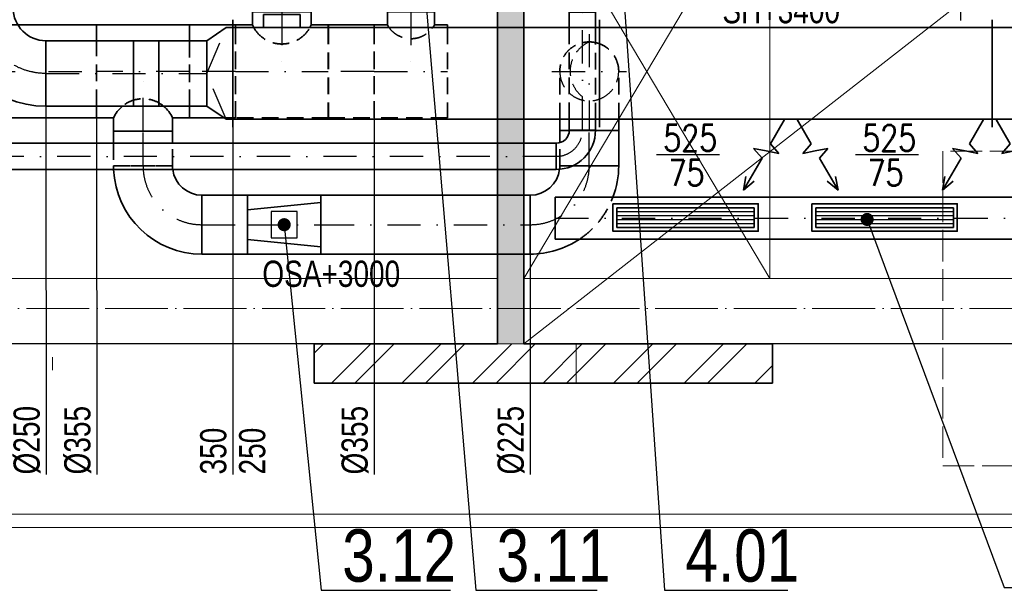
# Model space of a CAD drawing. Header units: millimetres. Extents: x 161070 to 520640, y 9197 to 248394.
# Tile 86 of 137: x 189772 to 193532, y 121734 to 123912. Entities that reach past the tile are written whole.
import ezdxf
from ezdxf.enums import TextEntityAlignment as Align

# ---------------------------------------------------------------- set-up
doc = ezdxf.new("R2010")
doc.units = ezdxf.units.MM
doc.header["$LTSCALE"] = 10
for name, pattern in [('ACAD_ISO02W100', [15, 12, -3]), ('ACAD_ISO04W100', [30, 24, -3, 0, -3]), ('DASHDOT', [25.4, 12.7, -6.35, 0, -6.35]), ('DASHED', [19.05, 12.7, -6.35]), ('ČÁRKOVANÁ', [0.75, 0.5, -0.25])]:
    doc.linetypes.add(name, pattern=pattern)
doc.layers.add('netisk', color=253, linetype='Continuous', plot=False)
for name, color, linetype, lineweight in [('NS_tenka', 253, 'Continuous', 9), ('NS_tlusta', 253, 'Continuous', 15), ('NS_velmi_tlusta', 253, 'Continuous', 35), ('srafy', 253, 'Continuous', 9), ('tlusta', 253, 'Continuous', 15), ('VZT Odvod', 5, 'Continuous', 35), ('VZT-koty', 4, 'Continuous', 25)]:
    doc.layers.add(name, color=color, linetype=linetype, lineweight=lineweight)
doc.layers.add('VZT Odvod-pozice_odkaz', color=7, linetype='Continuous')
doc.layers.add('VZT Odvod-pozice_text', color=7, linetype='Continuous')
doc.layers.add('zarizovaci predmety', color=253, linetype='Continuous', lineweight=9, transparency=0.3)
doc.styles.add('AR-KOTY', font='simplex', dxfattribs={"width": 0.7})
doc.styles.add('Arial', font='arial.ttf')
doc.styles.get("Standard").update_dxf_attribs({"font": 'ic-simplex.shx', "width": 0.8})
doc.dimstyles.new('CADKON', dxfattribs={"dimscale": 50, "dimtxt": 2.5, "dimasz": 2.5, "dimexe": 1.8, "dimexo": 5, "dimgap": 0.6, "dimtad": 1, "dimrnd": 1, "dimtxsty": 'Standard', "dimblk1": 'ARCHTICK', "dimblk2": 'ARCHTICK', "dimsah": 1, "dimcen": 2.5, "dimadec": 1, "dimazin": 2, "dimtfac": 1, "dimtdec": 4, "dimtix": 1, "dimtmove": 1, "dimatfit": 3, "dimldrblk": 'OPEN30', "dimfxl": 5, "dimtolj": 1, "dimarcsym": 0})

# ---------------------------------------------------------------- blocks, each defined once
blk = doc.blocks.new('vd')
at = {"layer": 'srafy', "transparency": 33554610}
h = blk.add_hatch(dxfattribs=at)
h.set_pattern_fill('CEMENT_POTER', color=8, scale=30)
h.set_pattern_definition([(45, (315274.35, 92199.55), (-42.426407, 42.426407), []), (45, (315302.63, 92199.55), (-42.426407, 42.426407), [0, -30]), (45, (315330.916, 92199.55), (-42.426407, 42.426407), [0, -30])])
h.paths.add_polyline_path([(191697.2, 122674.3), (191697.2, 133825.5), (191597.2, 133829.1), (191597.2, 131136.3), (191597.2, 131086.3), (191597.2, 122674.3)])
h = blk.add_hatch(dxfattribs=at)
h.set_pattern_fill('ANSI32', color=8, scale=20)
h.set_pattern_definition([(45, (313642.47, 93258.29), (-134.70384, 134.70384), []), (45, (313732.27, 93258.29), (-134.70384, 134.70384), [])])
h.paths.add_polyline_path([(190897.2, 122674.3), (190897.2, 122524.3), (192647.2, 122524.3), (192647.2, 122674.3)])
at = {"layer": 'netisk', "color": 8}
for points in [[(187397.2, 133326.3), (188597.2, 133346.8), (189897.2, 133369), (189897.2, 127086.3), (191597.2, 127086.3), (191597.2, 122674.3), (188537.2, 122674.3), (188537.2, 122944.3), (188257.2, 122944.3), (188257.2, 122674.3), (187397.2, 122674.3)], [(191697.2, 125714.3), (195637.2, 125714.3), (195637.2, 122674.3), (194037.2, 122674.3), (194037.2, 122944.3), (193757.2, 122944.3), (193757.2, 122674.3), (191697.2, 122674.3)]]:
    blk.add_lwpolyline(points, close=True, dxfattribs=at)
at = {"layer": 'NS_tenka', "color": 8}
for p, q in [((191697.2, 122674.3), (193522.2, 124099.3)), ((191897.2, 122674.3), (191897.2, 122524.3)), ((187897.2, 122024.3), (205448.2, 122024.3)), ((187897.2, 121974.3), (205475.5, 121974.3))]:
    blk.add_line(p, q, dxfattribs=at)
at = {"layer": 'NS_tlusta', "color": 8}
for p, q in [((187397.2, 122924.3), (191597.2, 122924.3)), ((191697.2, 122924.3), (195637.2, 122924.3)), ((191597.2, 122674.3), (191697.2, 122674.3)), ((189897.2, 122574.3), (189897.2, 122624.3))]:
    blk.add_line(p, q, dxfattribs=at)
at = {"layer": 'NS_tlusta', "color": 8, "linetype": 'ACAD_ISO02W100'}
blk.add_lwpolyline([(193297.2, 122209.3), (194497.2, 122209.3), (194497.2, 123409.3), (193297.2, 123409.3)], close=True, dxfattribs=at)
at = {"layer": 'NS_velmi_tlusta', "color": 8}
for p, q in [((190897.2, 122674.3), (191597.2, 122674.3)), ((190897.2, 122674.3), (190897.2, 122524.3)), ((191697.2, 122674.3), (192647.2, 122674.3)), ((192647.2, 122674.3), (192647.2, 122524.3)), ((190897.2, 122524.3), (192647.2, 122524.3))]:
    blk.add_line(p, q, dxfattribs=at)
for points in [[(191597.2, 127086.3), (191597.2, 122674.3)], [(191697.2, 125714.3), (191697.2, 122674.3)]]:
    blk.add_lwpolyline(points, dxfattribs=at)
at = {"layer": 'tlusta', "color": 8, "linetype": 'ACAD_ISO04W100'}
blk.add_line((187397.2, 122809.3), (209628.8, 122809.3), dxfattribs=at)
at = {"layer": 'zarizovaci predmety', "color": 8}
for p, q in [((192637.2, 122924.3), (191697.2, 124504.3)), ((191697.2, 122924.3), (192637.2, 124504.3))]:
    blk.add_line(p, q, dxfattribs=at)
blk.add_lwpolyline([(191697.2, 122924.3), (191697.2, 124504.3), (192637.2, 124504.3), (192637.2, 122924.3)], close=True, dxfattribs=at)
blk = doc.blocks.new('*U2502', base_point=(3000, 80))
at = {"color": 0, "linetype": 'ByBlock', "lineweight": -2}
for p, q in [((0, 160), (0, 0)), ((3000, 160), (0, 160)), ((3000, 0), (3000, 160)), ((0, 0), (3000, 0))]:
    blk.add_line(p, q, dxfattribs=at)
at = {"color": 2, "linetype": 'DASHDOT', "lineweight": 25}
blk.add_line((0, 80), (3000, 80), dxfattribs=at)
blk = doc.blocks.new('*U2412')
at = {"color": 0, "linetype": 'ByBlock', "lineweight": -2}
for points in [[(0, 75), (0, 0)], [(0, 75), (525, 75)], [(525, 75), (525, 0)], [(0, 0), (525, 0)]]:
    blk.add_lwpolyline(points, dxfattribs=at)
at = {"color": 2, "linetype": 'ByBlock', "lineweight": 25}
for points in [[(0, 60), (525, 60)], [(0, 45), (525, 45)], [(0, 30), (525, 30)], [(0, 15), (525, 15)]]:
    blk.add_lwpolyline(points, dxfattribs=at)
blk = doc.blocks.new('*U2512')
at = {"color": 0, "linetype": 'ByBlock'}
for p, q in [((0, 350), (0, 380)), ((1500, 350), (1500, 380)), ((1500, 350), (0, 350)), ((0, 350), (0, 0)), ((1500, 0), (1500, 350)), ((0, 0), (0, -30)), ((0, 0), (1500, 0)), ((1500, 0), (1500, -30))]:
    blk.add_line(p, q, dxfattribs=at)
blk = doc.blocks.new('*U2760', base_point=(0, 100))
at = {"color": 0, "lineweight": -2}
for p, q in [((0, 150), (0, 50)), ((0, 150), (0, 150)), ((0, 50), (0, 50)), ((50, 0), (150, 0)), ((50, 0), (50, 0)), ((150, 0), (150, 0))]:
    blk.add_line(p, q, dxfattribs=at)
at = {"color": 2, "linetype": 'DASHDOT', "lineweight": 25}
for p, q in [((0, 100), (0, 100)), ((100, 0), (100, 0))]:
    blk.add_line(p, q, dxfattribs=at)
at = {"color": 0, "lineweight": -2}
for radius in [150, 50]:
    blk.add_arc((0, 0), radius, 0, 90, dxfattribs=at)
at = {"color": 2, "linetype": 'DASHDOT', "lineweight": 25}
blk.add_arc((0, 0), 100, 0, 90, dxfattribs=at)
blk = doc.blocks.new('*U2761')
at = {"color": 0, "linetype": 'ByBlock', "lineweight": -2}
for p, q in [((0, 100), (0, 0)), ((3000, 100), (0, 100)), ((3000, 0), (3000, 100)), ((0, 0), (3000, 0))]:
    blk.add_line(p, q, dxfattribs=at)
at = {"color": 2, "linetype": 'DASHDOT', "lineweight": 25}
blk.add_line((0, 50), (3000, 50), dxfattribs=at)
blk = doc.blocks.new('*U2926', base_point=(173.856287, 112.5))
at = {"color": 0, "linetype": 'ByBlock', "lineweight": -2}
for p, q in [((0, 225), (0, 0)), ((173.856287, 225), (0, 225)), ((173.856287, 0), (173.856287, 225)), ((0, 0), (173.856287, 0))]:
    blk.add_line(p, q, dxfattribs=at)
at = {"color": 2, "linetype": 'DASHDOT', "lineweight": 25}
blk.add_line((0, 112.5), (173.856287, 112.5), dxfattribs=at)
blk = doc.blocks.new('*U2971')
at = {"color": 0, "linetype": 'ByBlock'}
for p, q in [((0, 350), (0, 380)), ((1400, 350), (1400, 380)), ((1400, 350), (0, 350)), ((0, 350), (0, 0)), ((1400, 0), (1400, 350)), ((0, 0), (0, -30)), ((0, 0), (1400, 0)), ((1400, 0), (1400, -30))]:
    blk.add_line(p, q, dxfattribs=at)
blk = doc.blocks.new('*U2976', base_point=(0, 125))
at = {"color": 0, "lineweight": -2}
for p, q in [((0, 375), (0, 125)), ((0, 375), (0, 375)), ((0, 125), (0, 125)), ((125, 0), (375, 0)), ((125, 0), (125, 0)), ((375, 0), (375, 0))]:
    blk.add_line(p, q, dxfattribs=at)
at = {"color": 2, "linetype": 'DASHDOT', "lineweight": 25}
for p, q in [((0, 250), (0, 250)), ((250, 0), (250, 0))]:
    blk.add_line(p, q, dxfattribs=at)
at = {"color": 0, "lineweight": -2}
for radius in [375, 125]:
    blk.add_arc((0, 0), radius, 0, 90, dxfattribs=at)
at = {"color": 2, "linetype": 'DASHDOT', "lineweight": 25}
blk.add_arc((0, 0), 250, 0, 90, dxfattribs=at)
blk = doc.blocks.new('*U3020', base_point=(450, 50))
at = {"color": 0, "linetype": 'ByBlock', "lineweight": -2}
for p, q in [((0, 100), (0, 0)), ((41.2, 100), (0, 100)), ((450, 100), (391.2, 100)), ((450, 0), (450, 100)), ((0, 0), (41.2, 0)), ((391.2, 0), (450, 0))]:
    blk.add_line(p, q, dxfattribs=at)
at = {"color": 2, "linetype": 'DASHED', "lineweight": -2, "ltscale": 0.5}
for p, q in [((391.2, 100), (41.2, 100)), ((41.2, 0), (391.2, 0))]:
    blk.add_line(p, q, dxfattribs=at)
at = {"color": 2, "linetype": 'DASHDOT', "lineweight": 25}
blk.add_line((0, 50), (450, 50), dxfattribs=at)
blk = doc.blocks.new('*U3021', base_point=(0, 225))
at = {"color": 2, "linetype": 'DASHDOT', "lineweight": 25}
for p, q in [((0, 367.5), (0, 0)), ((-142.5, 225), (142.5, 225))]:
    blk.add_line(p, q, dxfattribs=at)
at = {"color": 2, "linetype": 'DASHED', "lineweight": -2, "ltscale": 0.5}
for p, q in [((-112.5, 42.1), (-112.5, 225)), ((112.5, 42.1), (112.5, 225))]:
    blk.add_line(p, q, dxfattribs=at)
at = {"color": 0, "linetype": 'ByBlock', "lineweight": -2}
for p, q in [((-112.5, 0), (-112.5, 42.1)), ((112.5, 0), (112.5, 42.1)), ((-112.5, 0), (112.5, 0))]:
    blk.add_line(p, q, dxfattribs=at)
at = {"color": 2, "linetype": 'DASHED', "lineweight": -2, "ltscale": 0.5}
for start, end in [(69.6267, 180), (0, 69.6267)]:
    blk.add_arc((0, 225), 112.5, start, end, dxfattribs=at)
at = {"color": 2, "linetype": 'DASHED', "lineweight": 25, "ltscale": 0.5}
for centre, radius, start, end in [((50, 225), 123.1, 113.9625, 246.0375), ((0, 225), 112.5, 180, 290.3733), ((0, 225), 112.5, 290.3733, 0)]:
    blk.add_arc(centre, radius, start, end, dxfattribs=at)
blk = doc.blocks.new('*U3022', base_point=(-140, -177.5))
at = {"color": 0, "linetype": 'ByBlock', "lineweight": -2}
for p, q in [((-90, 227.5), (90, 227.5)), ((-90, 177.5), (-90, 227.5)), ((90, 227.5), (90, 177.5)), ((-140, 177.5), (-90, 177.5)), ((-140, 177.5), (-140, 167.1)), ((90, 177.5), (140, 177.5)), ((140, 177.5), (140, 167.1))]:
    blk.add_line(p, q, dxfattribs=at)
at = {"color": 2, "linetype": 'DASHDOT', "lineweight": 25}
for p, q in [((0, 227.5), (0, 0)), ((-140, 0), (140, 0))]:
    blk.add_line(p, q, dxfattribs=at)
at = {"color": 2, "linetype": 'DASHED', "lineweight": -2, "ltscale": 0.5}
for p, q in [((-140, 167.1), (-140, -177.5)), ((140, 167.1), (140, -177.5)), ((140, -177.5), (-140, -177.5))]:
    blk.add_line(p, q, dxfattribs=at)
at = {"color": 0, "linetype": 'ByBlock', "lineweight": -2}
for start, end in [(209.0546, 215.8964), (324.1036, 330.9454)]:
    blk.add_arc((0, 227.5), 103, start, end, dxfattribs=at)
at = {"color": 2, "linetype": 'DASHED', "lineweight": -2, "ltscale": 0.5}
blk.add_arc((0, 227.5), 103, 215.8964, 324.1036, dxfattribs=at)
blk = doc.blocks.new('*U3024', base_point=(-177.5, 0))
at = {"color": 0, "linetype": 'ByBlock', "lineweight": -2}
for p, q in [((-112.5, 227.5), (112.5, 227.5)), ((-112.5, 177.5), (-112.5, 227.5)), ((112.5, 227.5), (112.5, 177.5)), ((-177.5, 177.5), (-112.5, 177.5)), ((-177.5, 177.5), (-177.5, 167.1)), ((112.5, 177.5), (177.5, 177.5)), ((177.5, 177.5), (177.5, 167.1))]:
    blk.add_line(p, q, dxfattribs=at)
at = {"color": 2, "linetype": 'DASHDOT', "lineweight": 25}
for p, q in [((0, 227.5), (0, 0)), ((-177.5, 0), (177.5, 0))]:
    blk.add_line(p, q, dxfattribs=at)
at = {"color": 2, "linetype": 'DASHED', "lineweight": -2, "ltscale": 0.5}
for p, q in [((-177.5, 167.1), (-177.5, -177.5)), ((177.5, 167.1), (177.5, -177.5)), ((177.5, -177.5), (-177.5, -177.5))]:
    blk.add_line(p, q, dxfattribs=at)
at = {"color": 0, "linetype": 'ByBlock', "lineweight": -2}
for start, end in [(203.9625, 209.3626), (330.6374, 336.0375)]:
    blk.add_arc((0, 227.5), 123.1, start, end, dxfattribs=at)
at = {"color": 2, "linetype": 'DASHED', "lineweight": -2, "ltscale": 0.5}
blk.add_arc((0, 227.5), 123.1, 209.3626, 330.6374, dxfattribs=at)
blk = doc.blocks.new('*U3025', base_point=(50, 70))
at = {"color": 0, "linetype": 'ByBlock', "lineweight": -2}
for p, q in [((0, 140), (0, 0)), ((50, 140), (0, 140)), ((50, 0), (50, 140)), ((0, 0), (50, 0))]:
    blk.add_line(p, q, dxfattribs=at)
at = {"color": 2, "linetype": 'DASHDOT', "lineweight": 25}
blk.add_line((0, 70), (50, 70), dxfattribs=at)
blk = doc.blocks.new('*U3026', base_point=(1200, 177.5))
at = {"color": 0, "linetype": 'ByBlock', "lineweight": -2}
for p, q in [((0, 355), (0, 0)), ((637, 355), (0, 355)), ((1200, 355), (899.4, 355)), ((1200, 294.6), (1200, 355)), ((1200, 0), (1200, 44.6)), ((0, 0), (1200, 0))]:
    blk.add_line(p, q, dxfattribs=at)
at = {"color": 2, "linetype": 'DASHED', "lineweight": -2, "ltscale": 0.5}
for p, q in [((899.4, 355), (637, 355)), ((1200, 44.6), (1200, 294.6))]:
    blk.add_line(p, q, dxfattribs=at)
at = {"color": 2, "linetype": 'DASHDOT', "lineweight": 25}
blk.add_line((0, 177.5), (1200, 177.5), dxfattribs=at)
blk = doc.blocks.new('*U3027', base_point=(0, 177.5))
at = {"color": 2, "linetype": 'DASHED', "lineweight": -2, "ltscale": 0.5}
for p, q in [((0, 355), (0, 10.4)), ((9.5, 355), (0, 355)), ((42.5, 355), (9.5, 355)), ((175, 60.4), (175, 310.4))]:
    blk.add_line(p, q, dxfattribs=at)
at = {"color": 0, "linetype": 'ByBlock', "lineweight": -2}
for p, q in [((175, 355), (42.5, 355)), ((175, 310.4), (175, 355)), ((175, 0), (175, 60.4)), ((0, 10.4), (0, 0)), ((0, 0), (175, 0))]:
    blk.add_line(p, q, dxfattribs=at)
at = {"color": 2, "linetype": 'DASHDOT', "lineweight": 25}
blk.add_line((0, 177.5), (175, 177.5), dxfattribs=at)
blk = doc.blocks.new('*U3028', base_point=(-177.5, 0))
at = {"color": 0, "linetype": 'ByBlock', "lineweight": -2}
for p, q in [((-112.5, 227.5), (112.5, 227.5)), ((-112.5, 177.5), (-112.5, 227.5)), ((112.5, 227.5), (112.5, 177.5)), ((-177.5, 177.5), (-112.5, 177.5)), ((-177.5, 177.5), (-177.5, 132.9)), ((112.5, 177.5), (177.5, 177.5)), ((177.5, 177.5), (177.5, 132.9)), ((-177.5, -117.1), (-177.5, -177.5)), ((177.5, -117.1), (177.5, -177.5)), ((177.5, -177.5), (-177.5, -177.5))]:
    blk.add_line(p, q, dxfattribs=at)
at = {"color": 2, "linetype": 'DASHDOT', "lineweight": 25}
for p, q in [((0, 227.5), (0, 0)), ((-177.5, 0), (177.5, 0))]:
    blk.add_line(p, q, dxfattribs=at)
at = {"color": 2, "linetype": 'DASHED', "lineweight": -2, "ltscale": 0.5}
for p, q in [((-177.5, 132.9), (-177.5, -117.1)), ((177.5, 132.9), (177.5, -117.1))]:
    blk.add_line(p, q, dxfattribs=at)
at = {"color": 0, "linetype": 'ByBlock', "lineweight": -2}
for start, end in [(203.9625, 230.2368), (309.7632, 336.0375)]:
    blk.add_arc((0, 227.5), 123.1, start, end, dxfattribs=at)
at = {"color": 2, "linetype": 'DASHED', "lineweight": -2, "ltscale": 0.5}
blk.add_arc((0, 227.5), 123.1, 230.2368, 309.7632, dxfattribs=at)
blk = doc.blocks.new('*U2277', base_point=(100.000029, 76.999998))
at = {"color": 0, "linetype": 'ByBlock', "lineweight": -2}
for p, q in [((278.000029, 76.999998), (304.513255, 153.999998)), ((331.026481, 76.999998), (304.513255, 153.999998)), ((100.000029, 76.999998), (278.000029, 76.999998)), ((331.026481, 76.999998), (357.539708, -0.000002)), ((357.539708, -0.000002), (384.052934, 76.999998)), ((384.052934, 76.999998), (620.052934, 76.999998)), ((620.052934, 76.999998), (535.879199, 107.513298)), ((620.052934, 76.999998), (535.879199, 46.486697))]:
    blk.add_line(p, q, dxfattribs=at)
blk = doc.blocks.new('*U2784', base_point=(800, 112.5))
at = {"color": 0, "linetype": 'ByBlock', "lineweight": -2}
for p, q in [((0, 225), (0, 0)), ((800, 225), (0, 225)), ((800, 0), (800, 225)), ((0, 0), (800, 0))]:
    blk.add_line(p, q, dxfattribs=at)
at = {"color": 2, "linetype": 'DASHDOT', "lineweight": 25}
blk.add_line((0, 112.5), (800, 112.5), dxfattribs=at)
blk = doc.blocks.new('*U3331', base_point=(0, 112.5))
at = {"color": 0, "lineweight": -2}
for p, q in [((0, 337.5), (0, 162.4)), ((0, 337.5), (0, 337.5)), ((112.5, 0), (337.5, 0)), ((112.5, 0), (112.5, 0)), ((337.5, 0), (337.5, 0))]:
    blk.add_line(p, q, dxfattribs=at)
at = {"color": 2, "linetype": 'DASHDOT', "lineweight": 25}
for p, q in [((0, 225), (0, 225)), ((225, 0), (225, 0))]:
    blk.add_line(p, q, dxfattribs=at)
at = {"color": 2, "linetype": 'DASHED', "lineweight": -2, "ltscale": 0.5}
for p in [(0, 162.4), (0, 112.5)]:
    blk.add_line(p, (0, 112.5), dxfattribs=at)
at = {"color": 0, "lineweight": -2}
for radius, start, end in [(337.5, 69.1725, 90), (337.5, 0, 33.9393), (112.5, 0, 83.0734)]:
    blk.add_arc((0, 0), radius, start, end, dxfattribs=at)
at = {"color": 2, "linetype": 'DASHED', "lineweight": -2, "ltscale": 0.5}
for radius, start, end in [(337.5, 33.9393, 69.1725), (112.5, 83.0734, 90)]:
    blk.add_arc((0, 0), radius, start, end, dxfattribs=at)
at = {"color": 2, "linetype": 'DASHDOT', "lineweight": 25}
blk.add_arc((0, 0), 225, 0, 90, dxfattribs=at)
blk = doc.blocks.new('*U3330')
at = {"color": 2, "linetype": 'DASHED', "lineweight": -2, "ltscale": 0.5}
for p, q in [((0, 225), (0, 175.1)), ((0, 225), (87.8, 225)), ((135, 188.6), (135, 88.6))]:
    blk.add_line(p, q, dxfattribs=at)
at = {"color": 0, "linetype": 'ByBlock', "lineweight": -2}
for p, q in [((87.8, 225), (135, 225)), ((135, 225), (135, 188.6)), ((0, 175.1), (0, 0)), ((135, 88.6), (135, 0)), ((0, 0), (135, 0))]:
    blk.add_line(p, q, dxfattribs=at)
at = {"color": 2, "linetype": 'DASHDOT', "lineweight": 25}
blk.add_line((0, 112.5), (135, 112.5), dxfattribs=at)
blk = doc.blocks.new('*U3023')
at = {"color": 2, "linetype": 'DASHED', "lineweight": -2, "ltscale": 0.5}
for p, q in [((0, 355), (0, 10.4)), ((175.3, 355), (0, 355)), ((175.3, 10.4), (175.3, 355))]:
    blk.add_line(p, q, dxfattribs=at)
at = {"color": 2, "linetype": 'DASHDOT', "lineweight": 25}
blk.add_line((0, 177.5), (175.3, 177.5), dxfattribs=at)
at = {"color": 0, "linetype": 'ByBlock', "lineweight": -2}
for p, q in [((0, 10.4), (0, 0)), ((0, 0), (175.3, 0)), ((175.3, 0), (175.3, 10.4))]:
    blk.add_line(p, q, dxfattribs=at)
blk = doc.blocks.new('*U2992', base_point=(0, 125))
at = {"color": 0, "linetype": 'ByBlock', "lineweight": -2}
for p, q in [((0, 250), (0, 0)), ((614.165203, 250), (0, 250)), ((614.165203, 0), (614.165203, 250)), ((0, 0), (614.165203, 0))]:
    blk.add_line(p, q, dxfattribs=at)
at = {"color": 2, "linetype": 'DASHDOT', "lineweight": 25}
blk.add_line((0, 125), (614.165203, 125), dxfattribs=at)
blk = doc.blocks.new('*U2991', base_point=(0, -175))
at = {"color": 0, "linetype": 'ByBlock', "lineweight": -2}
for p, q in [((0, 175), (0, 205)), ((25, 175), (0, 175)), ((0, 175), (0, 175)), ((0, 175), (0, -175)), ((25, 175), (100, 125)), ((100, 125), (100, 125)), ((100, 125), (100, -125)), ((100, 125), (100, 125)), ((100, -125), (25, -175)), ((100, -125), (100, -125)), ((100, -125), (100, -125)), ((25, -175), (0, -175)), ((0, -175), (0, -205)), ((0, -175), (0, -175))]:
    blk.add_line(p, q, dxfattribs=at)
at = {"color": 2, "linetype": 'DASHDOT', "lineweight": 25}
for p, q in [((25, 175), (100, 0)), ((100, 0), (25, -175))]:
    blk.add_line(p, q, dxfattribs=at)
blk = doc.blocks.new('*U3348', base_point=(132.5, 225))
at = {"color": 2, "linetype": 'DASHED', "lineweight": -2, "ltscale": 0.5}
for p, q in [((0, 225), (0, 0)), ((85.9, 225), (0, 225)), ((0, 0), (85.9, 0))]:
    blk.add_line(p, q, dxfattribs=at)
at = {"color": 0, "linetype": 'ByBlock', "lineweight": -2}
for p, q in [((132.5, 225), (85.9, 225)), ((132.5, 0), (132.5, 225)), ((85.9, 0), (132.5, 0))]:
    blk.add_line(p, q, dxfattribs=at)
at = {"color": 2, "linetype": 'DASHDOT', "lineweight": 25}
blk.add_line((0, 112.5), (132.5, 112.5), dxfattribs=at)
blk = doc.blocks.new('*U3347', base_point=(0, 112.5))
at = {"color": 0, "lineweight": -2}
for p, q in [((0, 337.5), (0, 112.5)), ((0, 337.5), (0, 337.5)), ((0, 112.5), (0, 112.5))]:
    blk.add_line(p, q, dxfattribs=at)
at = {"color": 2, "linetype": 'DASHDOT', "lineweight": 25}
for p, q in [((0, 225), (0, 225)), ((225, 0), (225, 0))]:
    blk.add_line(p, q, dxfattribs=at)
at = {"color": 2, "linetype": 'DASHED', "lineweight": -2, "ltscale": 0.5}
for p, q in [((112.5, 0), (337.5, 0)), ((112.5, 0), (112.5, 0)), ((337.5, 0), (337.5, 0))]:
    blk.add_line(p, q, dxfattribs=at)
at = {"color": 0, "lineweight": -2}
for radius, start in [(337.5, 2.3964), (112.5, 7.2061)]:
    blk.add_arc((0, 0), radius, start, 90, dxfattribs=at)
at = {"color": 2, "linetype": 'DASHDOT', "lineweight": 25}
blk.add_arc((0, 0), 225, 0, 90, dxfattribs=at)
at = {"color": 2, "linetype": 'DASHED', "lineweight": -2, "ltscale": 0.5}
for radius, end in [(112.5, 7.2061), (337.5, 2.3964)]:
    blk.add_arc((0, 0), radius, 0, end, dxfattribs=at)
blk = doc.blocks.new('_ArchTick')
at = {"color": 0, "const_width": 0.15}
blk.add_lwpolyline([(-0.5, -0.5), (0.5, 0.5)], dxfattribs=at)
blk = doc.blocks.new('*U2680', base_point=(0, 280))
at = {"color": 0, "linetype": 'ByBlock', "lineweight": -2}
for p, q in [((-112.5, 280), (-112.5, 0)), ((112.5, 280), (-112.5, 280)), ((-56.25, 280), (-84.375, 0)), ((56.25, 280), (84.375, 0)), ((112.5, 0), (112.5, 280)), ((-112.5, 0), (112.5, 0))]:
    blk.add_line(p, q, dxfattribs=at)
at = {"color": 2, "linetype": 'DASHDOT', "lineweight": 25}
blk.add_line((0, 280), (0, 0), dxfattribs=at)
at = {"color": 2, "linetype": 'ČÁRKOVANÁ', "lineweight": 25, "ltscale": 0.5}
for p, q in [((50, 190), (-50, 190)), ((-50, 190), (-50, 90)), ((50, 90), (50, 190)), ((-50, 90), (50, 90))]:
    blk.add_line(p, q, dxfattribs=at)

msp = doc.modelspace()

# ---------------------------------------------------------------- linework, layer by layer
at = {"layer": 'VZT Odvod'}
for p, q in [((190207, 123581.4), (190207, 123831.4)), ((190304, 123581.4), (190304, 123831.4))]:
    msp.add_line(p, q, dxfattribs=at)
at = {"layer": 'VZT Odvod', "color": 2}
for points in [[(192037.6, 123209.2), (192592.6, 123209.2), (192592.6, 123104.2), (192037.6, 123104.2)], [(192797.6, 123209.2), (193352.6, 123209.2), (193352.6, 123104.2), (192797.6, 123104.2)]]:
    msp.add_lwpolyline(points, close=True, dxfattribs=at)
at = {"layer": 'VZT-koty'}
for p, q in [((193364.6, 124111.4), (193364.6, 123908.7)), ((189872.2, 123581.4), (189873.6, 122176.1)), ((190065.8, 123581.4), (190067.3, 122176.1)), ((190586.3, 123536.8), (190586.3, 122176.1)), ((191126.2, 123536.8), (191126.2, 122176.1)), ((192444.7, 123395.5), (192203.9, 123395.5)), ((193204.7, 123395.5), (192963.9, 123395.5)), ((191722.2, 123016.8), (191722.2, 122176.1))]:
    msp.add_line(p, q, dxfattribs=at)

# ---------------------------------------------------------------- block references
at = {"layer": 'VZT Odvod'}
for name, p in [('vd', (0, 0)), ('*U2784', (191722.2, 123129.3)), ('*U2502', (194817.6, 123154.3))]:
    msp.add_blockref(name, p, dxfattribs=at)
at = {"layer": 'VZT Odvod', "xscale": -1, "rotation": 89.99999999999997}
msp.add_blockref('*U2976', (189747.2, 123956.4), dxfattribs=at)
at = {"layer": 'VZT Odvod'}
for name, p, rotation in [('*U3024', (190595.8, 123714.3), 360), ('*U3025', (190773.3, 123881.4), 270), ('*U3022', (191126.2, 123536.8), 360), ('*U3020', (191921.1, 123940.1), 90), ('*U3026', (190065.8, 123714.3), 360), ('*U3028', (190420.8, 123714.3), 180), ('*U3027', (190595.8, 123714.3), 180), ('*U2991', (190586.3, 123881.4), 180), ('*U2971', (191986.3, 123881.4), 180), ('*U3023', (191126.2, 123891.8), 180), ('*U2512', (193486.3, 123881.4), 180), ('*U2512', (194986.3, 123881.4), 180), ('*U3021', (191947.2, 123714.3), 359.9999999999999), ('*U2992', (189872.2, 123706.4), 360), ('*U3348', (190130.8, 123486.8), 90), ('*U2760', (191921.1, 123490.1), 270), ('*U3330', (192059.7, 123354.3), 90), ('*U2761', (191821.1, 123440.1), 180), ('*U3347', (190468.3, 123241.8), 180), ('*U3331', (191834.7, 123354.3), 270), ('*U2926', (190642.2, 123129.3), 360), ('*U2680', (190642.2, 123129.3), 89.99999999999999)]:
    msp.add_blockref(name, p, dxfattribs=dict(at, rotation=rotation))
at = {"layer": 'VZT Odvod', "yscale": 0.6, "zscale": 0.6}
for p, xscale, rotation in [((192692.2, 123530.7), 0.6, 240.0000000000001), ((192741.2, 123530.7), -0.6, 119.9999999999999), ((193452.2, 123530.7), 0.6, 240.0000000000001), ((193501.2, 123530.7), -0.6, 119.9999999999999)]:
    msp.add_blockref('*U2277', p, dxfattribs=dict(at, xscale=xscale, rotation=rotation))
at = {"layer": 'VZT Odvod', "color": 2}
for p in [(192052.6, 123119.2), (192812.6, 123119.2)]:
    msp.add_blockref('*U2412', p, dxfattribs=at)

# ---------------------------------------------------------------- texts
at = {"layer": 'VZT Odvod-pozice_text', "color": 210, "char_height": 200, "attachment_point": 7, "style": 'Arial'}
for s, insert in [('\\W0.8\\H200.0\\C210;3.12', (191003.8, 121764.2)), ('\\W0.8\\H200.0\\C210;3.11', (191593.6, 121764.2))]:
    msp.add_mtext(s, dxfattribs=dict(at, insert=insert))
at = {"layer": 'VZT Odvod-pozice_text', "color": 210, "insert": (192314.3, 121764.2), "char_height": 200, "width": 414.6, "attachment_point": 7, "style": 'Arial'}
msp.add_mtext('{\\W0.8;4.01}', dxfattribs=at)
at = {"layer": 'VZT-koty', "width": 0.8}
for s, p in [('SH+3400', (192680.3, 123898)), ('OSA+3000', (190962, 122892))]:
    msp.add_text(s, height=100, dxfattribs=at).set_placement(p, align=Align.CENTER)
at = {"layer": 'VZT-koty', "style": 'AR-KOTY', "width": 0.8}
for s, p in [('525', (192435.7, 123410.5)), ('525', (193195.7, 123410.5)), ('75', (192386.8, 123277.4)), ('75', (193146.8, 123277.4))]:
    msp.add_text(s, height=100, dxfattribs=at).set_placement(p, align=Align.RIGHT)
at = {"layer": 'VZT-koty', "width": 0.8}
for s, p in [('%%C250', (189848.6, 122176.1)), ('%%C355', (190042.3, 122176.1)), ('%%C355', (191101.2, 122176.1)), ('%%c225', (191697.2, 122176.1)), ('350', (190561.3, 122176.1)), ('250', (190710, 122176.1))]:
    msp.add_text(s, height=100, rotation=90, dxfattribs=at).set_placement(p)

# ---------------------------------------------------------------- leaders
at = {"layer": 'VZT Odvod-pozice_odkaz', "color": 102, "annotation_type": 0, "has_hookline": 1, "hookline_direction": 0}
for points, text_width in [([(191266.2, 124647.8), (191513.6, 121734.2), (191563.6, 121734.2)], 384.2), ([(192034.8, 124637.1), (192234.3, 121734.2), (192284.3, 121734.2)], 390.7), ([(190782.2, 123129.3), (190923.8, 121734.2), (190973.8, 121734.2)], 413.3), ([(193008.4, 123149.2), (193531, 121745.3), (193581, 121745.3)], 400)]:
    msp.add_leader(points, dimstyle='CADKON', override={"dimscale": 50, "dimasz": 1, "dimgap": 0.6, "dimldrblk": 'Dot'}, dxfattribs=dict(at, text_width=text_width))

doc.saveas('drawing.dxf')
